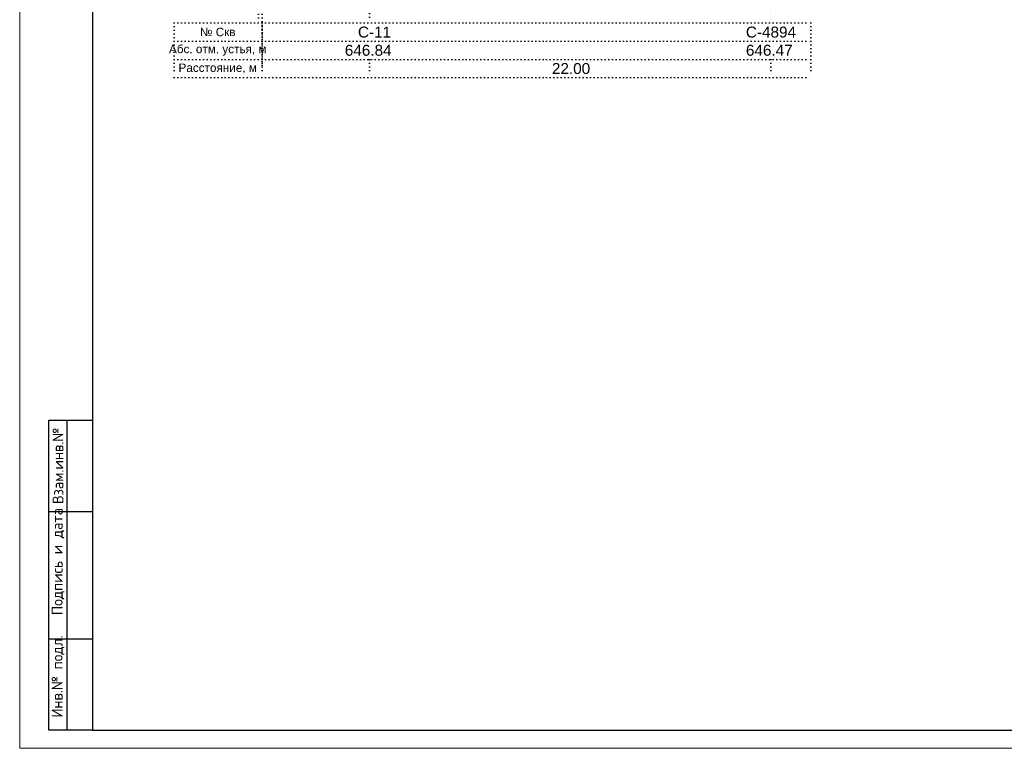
# Model space of a CAD drawing. Header units: millimetres. Extents: x -56135 to 1694203, y -446411 to -23139.
# Tile 36 of 256: x 195921 to 222912, y -157905 to -137914. Entities that reach past the tile are written whole.
import ezdxf
from ezdxf.enums import TextEntityAlignment as Align

# ---------------------------------------------------------------- set-up
doc = ezdxf.new("R2010")
doc.units = ezdxf.units.MM
doc.linetypes.add('CONTI', pattern=[1, 0, 1])
doc.layers.add('CUT_LRS', color=7, linetype='CONTI')
doc.layers.add('ТОЛСТЫЕ_ОСНОВНЫЕ', color=6, linetype='Continuous')
doc.layers.add('Текст', color=7, linetype='Continuous', lineweight=25)
doc.layers.add('ТОНКИЕ', color=7, linetype='Continuous', lineweight=9)
doc.styles.get("Standard").update_dxf_attribs({"font": 'arial.ttf'})
doc.styles.add('style1', font='GOST_Common.ttf', dxfattribs={"height": 500})

# ---------------------------------------------------------------- blocks, each defined once
blk = doc.blocks.new('*U42')
at = {"layer": 'ТОЛСТЫЕ_ОСНОВНЫЕ'}
for p, q in [((8, 5), (8, 90)), ((8, 90), (20, 90)), ((13, 5), (13, 90)), ((8, 65), (20, 65)), ((8, 30), (20, 30)), ((20, 5), (8, 5))]:
    blk.add_line(p, q, dxfattribs=at)
at = {"layer": 'ТОЛСТЫЕ_ОСНОВНЫЕ', "color": 6}
blk.add_lwpolyline([(20, 5), (1256, 5), (1256, 589), (20, 589)], close=True, dxfattribs=at)
at = {"layer": 'ТОНКИЕ'}
blk.add_lwpolyline([(0, 0), (1261, 0), (1261, 594), (0, 594)], close=True, dxfattribs=at)
at = {"layer": 'Текст', "style": 'style1'}
for s, p in [('Взам.инв.№', (10.5, 77.5)), ('Подпись и дата', (10.5, 51.25)), ('Инв.№ подл.', (10.5, 19.7))]:
    blk.add_text(s, height=3, rotation=90, dxfattribs=at).set_placement(p, align=Align.MIDDLE)
blk = doc.blocks.new('разрезы геология 1-1')
for p, q in [((-442.52, 306.74), (-442.52, -7)), ((-441.52, 306.74), (-441.52, -20)), ((-412.02, 73.7), (-412.02, -7)), ((-302.07, 0), (-302.07, -7)), ((-465.59, -7), (-465.59, -22)), ((-465.59, -7), (-291.07, -7)), ((-441.52, -7), (-441.52, -22)), ((-291.07, -7), (-291.07, -22)), ((-465.59, -12), (-291.07, -12)), ((-465.59, -17), (-291.07, -17)), ((-412.02, -17), (-412.02, -22)), ((-302.07, -17), (-302.07, -22)), ((-465.59, -22), (-291.07, -22))]:
    blk.add_line(p, q)
for s, p in [('C-11', (-415.22, -11)), ('C-4894', (-308.87, -11)), ('646.84', (-418.82, -16)), ('646.47', (-308.87, -16)), ('22.00', (-362.04, -21))]:
    blk.add_text(s, height=3).set_placement(p)
at = {"layer": 'CUT_LRS', "char_height": 2.3, "width": 50.4558, "attachment_point": 5}
for s, insert in [('№ Скв', (-453.66, -9.49)), ('Абс. отм. устья, м', (-453.66, -14.49)), ('Расстояние, м', (-453.66, -19.49))]:
    blk.add_mtext(s, dxfattribs=dict(at, insert=insert))

msp = doc.modelspace()

# ---------------------------------------------------------------- block references
at = {"xscale": 100, "yscale": 100, "zscale": 100}
msp.add_blockref('*U42', (195920.7, -157904.7), dxfattribs=at)
at = {"layer": 'CUT_LRS', "linetype": 'Continuous', "xscale": 100, "yscale": 100, "zscale": 100}
msp.add_blockref('разрезы геология 1-1', (246715.4, -137303.9), dxfattribs=at)

doc.saveas('drawing.dxf')
